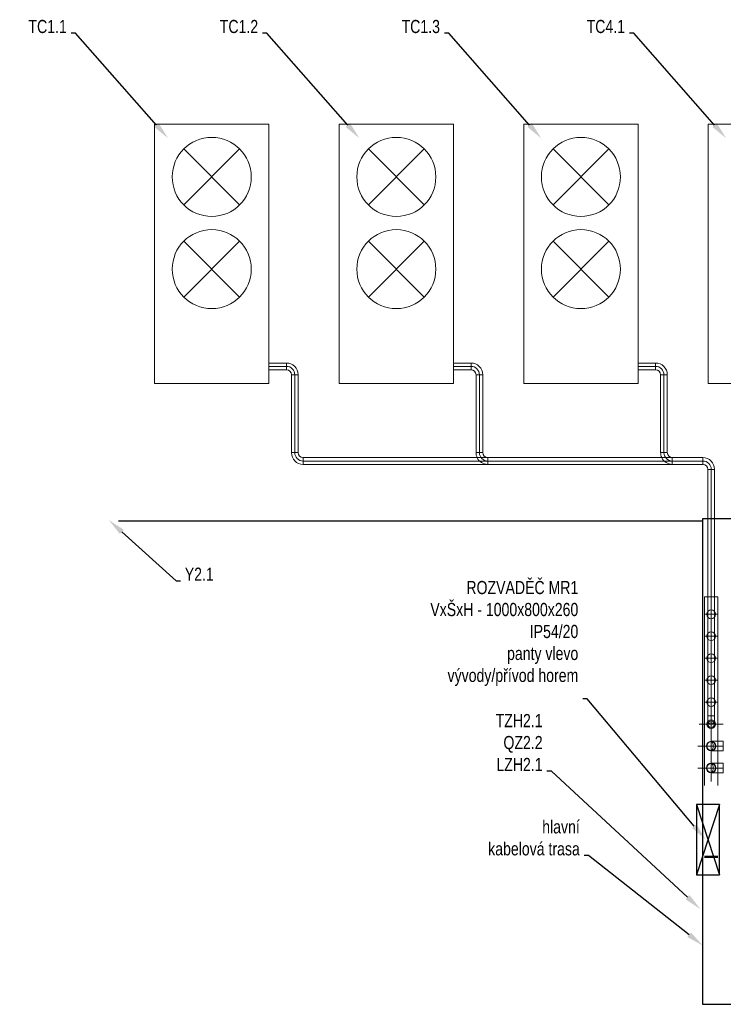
# Model space of a CAD drawing. Header units: millimetres. Extents: x -15323 to 178630, y 30684 to 65973.
# Tile 1 of 21: x -15323 to -7307, y 54761 to 65973. Entities that reach past the tile are written whole.
import ezdxf
from ezdxf import colors
from ezdxf.entities.mleader import LeaderData, LeaderLine
from ezdxf.math import Vec2, Vec3

# ---------------------------------------------------------------- set-up
doc = ezdxf.new("R2010")
doc.units = ezdxf.units.MM
doc.linetypes.add('DIVIDE', pattern=[31.75, 12.7, -6.35, 0, -6.35, 0, -6.35])
doc.layers.add('00 mar', color=3, linetype='Continuous')
doc.layers.add('00 mar trasa', color=6, linetype='Continuous')
doc.layers.add('00 mar út', color=1, linetype='DIVIDE', lineweight=20)
doc.layers.add('UT-kotle', color=1, linetype='Continuous', lineweight=50)
doc.styles.get("Standard").update_dxf_attribs({"font": 'ic-simplex.shx', "width": 0.8})

msp = doc.modelspace()

# ---------------------------------------------------------------- linework, layer by layer
at = {"layer": '00 mar', "ltscale": 10}
for p, q in [((-7611, 57035), (-7611, 56235)), ((-7351, 57035), (-7611, 57035)), ((-7611, 57035), (-7351, 56235)), ((-7351, 57035), (-7611, 56235)), ((-7351, 56235), (-7351, 57035)), ((-7611, 56235), (-7351, 56235))]:
    msp.add_line(p, q, dxfattribs=at)
at = {"layer": '00 mar trasa', "ltscale": 10}
for p, q in [((-14197, 60265), (-7544, 60265)), ((-3133, 60291), (-7544, 60291)), ((-7544, 60291), (-7544, 54761)), ((-7544, 54761), (-5499, 54761))]:
    msp.add_line(p, q, dxfattribs=at)
at = {"layer": '00 mar út', "linetype": 'ByBlock', "ltscale": 10}
for p, q in [((-12484, 64783), (-13787, 64783)), ((-13787, 64783), (-13787, 61830)), ((-12484, 61830), (-12484, 64783)), ((-10381, 64783), (-11684, 64783)), ((-11684, 64783), (-11684, 61830)), ((-10381, 61830), (-10381, 64783)), ((-8278, 64783), (-9581, 64783)), ((-9581, 64783), (-9581, 61830)), ((-8278, 61830), (-8278, 64783)), ((-6175, 64783), (-7478, 64783)), ((-7478, 64783), (-7478, 61830)), ((-12817, 63865), (-13453, 64501)), ((-12817, 64501), (-13453, 63865)), ((-10714, 63865), (-11350, 64501)), ((-10714, 64501), (-11350, 63865)), ((-8611, 63865), (-9247, 64501)), ((-8611, 64501), (-9247, 63865)), ((-12817, 62815), (-13453, 63451)), ((-12817, 63451), (-13453, 62815)), ((-10714, 62815), (-11350, 63451)), ((-10714, 63451), (-11350, 62815)), ((-8611, 62815), (-9247, 63451)), ((-8611, 63451), (-9247, 62815)), ((-12484, 62064), (-12284, 62064)), ((-12484, 61988), (-12484, 62064)), ((-12284, 62026), (-12484, 62026)), ((-12284, 62064), (-12284, 61988)), ((-12284, 61988), (-12284, 62064)), ((-10381, 62064), (-10181, 62064)), ((-10381, 61988), (-10381, 62064)), ((-10181, 62026), (-10381, 62026)), ((-10181, 62064), (-10181, 61988)), ((-10181, 61988), (-10181, 62064)), ((-8278, 62064), (-8078, 62064)), ((-8278, 61988), (-8278, 62064)), ((-8078, 62026), (-8278, 62026)), ((-8078, 62064), (-8078, 61988)), ((-8078, 61988), (-8078, 62064)), ((-12284, 61988), (-12484, 61988)), ((-12227, 61931), (-12151, 61931)), ((-12227, 61043), (-12227, 61931)), ((-12151, 61931), (-12227, 61931)), ((-12189, 61931), (-12189, 61043)), ((-12151, 61931), (-12151, 61043)), ((-10181, 61988), (-10381, 61988)), ((-10124, 61931), (-10048, 61931)), ((-10124, 61043), (-10124, 61931)), ((-10048, 61931), (-10124, 61931)), ((-10086, 61931), (-10086, 61043)), ((-10048, 61931), (-10048, 61043)), ((-8078, 61988), (-8278, 61988)), ((-8021, 61931), (-7945, 61931)), ((-8021, 61043), (-8021, 61931)), ((-7945, 61931), (-8021, 61931)), ((-7983, 61931), (-7983, 61043)), ((-7945, 61931), (-7945, 61043)), ((-13787, 61830), (-12484, 61830)), ((-11684, 61830), (-10381, 61830)), ((-9581, 61830), (-8278, 61830)), ((-7478, 61830), (-6175, 61830)), ((-12151, 61043), (-12227, 61043)), ((-12227, 61043), (-12151, 61043)), ((-10048, 61043), (-10124, 61043)), ((-10124, 61043), (-10048, 61043)), ((-7945, 61043), (-8021, 61043)), ((-8021, 61043), (-7945, 61043)), ((-12094, 60986), (-7540, 60986)), ((-12094, 60986), (-12094, 60910)), ((-12094, 60986), (-12094, 60910)), ((-12094, 60948), (-7540, 60948)), ((-7540, 60910), (-12094, 60910)), ((-7540, 60986), (-7540, 60910)), ((-7540, 60986), (-7540, 60910)), ((-7483, 60853), (-7407, 60853)), ((-7483, 58047), (-7483, 60853)), ((-7407, 60853), (-7483, 60853)), ((-7445, 60853), (-7445, 58047)), ((-7407, 60853), (-7407, 58047)), ((-7520, 57252), (-7520, 59402)), ((-7520, 59402), (-7370, 59402)), ((-7370, 59402), (-7370, 57252)), ((-7520, 59202), (-7370, 59202)), ((-7445, 59127), (-7445, 59277)), ((-7445, 58877), (-7445, 59027)), ((-7520, 58952), (-7370, 58952)), ((-7445, 58627), (-7445, 58777)), ((-7520, 58702), (-7370, 58702)), ((-7520, 58452), (-7370, 58452)), ((-7445, 58377), (-7445, 58527)), ((-7520, 58202), (-7370, 58202)), ((-7445, 58127), (-7445, 58277)), ((-7407, 58047), (-7483, 58047)), ((-7407, 58047), (-7483, 58047)), ((-7483, 57952), (-7483, 58047)), ((-7445, 58047), (-7445, 57814)), ((-7445, 57877), (-7445, 58027)), ((-7407, 58047), (-7407, 57952)), ((-7583, 57952), (-7307, 57952)), ((-7520, 57952), (-7370, 57952)), ((-7445, 57856), (-7445, 57548)), ((-7445, 57627), (-7445, 57777)), ((-7445, 57756), (-7307, 57756)), ((-7307, 57648), (-7307, 57756)), ((-7307, 57702), (-7599, 57702)), ((-7520, 57702), (-7370, 57702)), ((-7307, 57648), (-7445, 57648)), ((-7445, 57606), (-7445, 57298)), ((-7445, 57377), (-7445, 57527)), ((-7307, 57452), (-7599, 57452)), ((-7520, 57452), (-7370, 57452)), ((-7445, 57506), (-7307, 57506)), ((-7307, 57398), (-7307, 57506)), ((-7307, 57398), (-7445, 57398))]:
    msp.add_line(p, q, dxfattribs=at)
at = {"layer": '00 mar út', "linetype": 'ByBlock', "ltscale": 5}
for p, q in [((-9991, 60986), (-9991, 60910)), ((-7888, 60986), (-7888, 60910))]:
    msp.add_line(p, q, dxfattribs=at)
at = {"layer": '00 mar út', "linetype": 'ByBlock', "ltscale": 10}
for centre, radius in [((-13135, 64183), 450), ((-11032, 64183), 450), ((-8929, 64183), 450), ((-13135, 63133), 450), ((-11032, 63133), 450), ((-8929, 63133), 450), ((-7445, 59202), 50), ((-7445, 58952), 50), ((-7445, 58702), 50), ((-7445, 58452), 50), ((-7445, 58202), 50), ((-7445, 57952), 50), ((-7445, 57952), 38), ((-7445, 57702), 54), ((-7445, 57702), 50), ((-7445, 57452), 54), ((-7445, 57452), 50)]:
    msp.add_circle(centre, radius, dxfattribs=at)
for centre, radius, start, end in [((-12284, 61931), 133, 0, 90), ((-12284, 61931), 95, 0, 90), ((-10181, 61931), 133, 0, 90), ((-10181, 61931), 95, 0, 90), ((-8078, 61931), 133, 0, 90), ((-8078, 61931), 95, 0, 90), ((-12284, 61931), 57, 0, 90), ((-10181, 61931), 57, 0, 90), ((-8078, 61931), 57, 0, 90), ((-12094, 61043), 133, 180, 270), ((-12094, 61043), 95, 180, 270), ((-12094, 61043), 57, 180, 270), ((-9991, 61043), 133, 180, 205.3769), ((-9991, 61043), 95, 180, 270), ((-9991, 61043), 57, 180, 270), ((-7888, 61043), 133, 180, 205.3769), ((-7888, 61043), 95, 180, 270), ((-7888, 61043), 57, 180, 270), ((-7540, 60853), 133, 0, 90), ((-7540, 60853), 95, 0, 90), ((-7540, 60853), 57, 0, 90), ((-7445, 57952), 38, 0, 180), ((-7445, 57902), 62.8, 52.7652, 127.2348), ((-7445, 57702), 54, 270, 90), ((-7495, 57702), 73.6, 312.7974, 47.2026), ((-7445, 57452), 54, 270, 90), ((-7495, 57452), 73.6, 312.7974, 47.2026)]:
    msp.add_arc(centre, radius, start, end, dxfattribs=at)
at = {"layer": '00 mar út', "linetype": 'ByBlock', "ltscale": 5}
for centre in [(-9991, 61043), (-7888, 61043)]:
    msp.add_arc(centre, 133, 205.3769, 270, dxfattribs=at)
at = {"layer": 'UT-kotle', "ltscale": 10}
msp.add_line((-7370, 56439), (-7520, 56439), dxfattribs=at)

# ---------------------------------------------------------------- leaders
at = {"layer": '00 mar', "ltscale": 10}
ml = msp.add_multileader_mtext('Standard', dxfattribs=at)
ml.set_content('TC1.1', color=256)
ml.set_leader_properties()
ml.build(insert=Vec2(0, 0))
ml.multileader.update_dxf_attribs({"text_left_attachment_type": 4, "text_right_attachment_type": 4, "dogleg_length": 50, "arrow_head_size": 200})
ctx = ml.context
ctx.base_point, ctx.char_height, ctx.arrow_head_size, ctx.landing_gap_size, ctx.plane_origin = Vec3(-15236, 65821), 150, 200, 50, Vec3(-13632, 64623)
ctx.left_attachment, ctx.right_attachment, ctx.text_align_type = 4, 4, 2
notes = []
notes.append((ctx, [(0, (1, 1, 0), (-14686, 65821), (-1, 0), 50, [(0, [(-13632, 64623)], 0, [])])]))
ctx.mtext.insert, ctx.mtext.alignment, ctx.mtext.flow_direction = Vec3(-14786, 65971), 3, 5
ml = msp.add_multileader_mtext('Standard', dxfattribs=at)
ml.set_content('TC1.2', color=256)
ml.set_leader_properties()
ml.build(insert=Vec2(0, 0))
ml.multileader.update_dxf_attribs({"text_left_attachment_type": 4, "text_right_attachment_type": 4, "dogleg_length": 50, "arrow_head_size": 200})
ctx = ml.context
ctx.base_point, ctx.char_height, ctx.arrow_head_size, ctx.landing_gap_size, ctx.plane_origin = Vec3(-13107, 65821), 150, 200, 50, Vec3(-11452, 64623)
ctx.left_attachment, ctx.right_attachment, ctx.text_align_type = 4, 4, 2
notes.append((ctx, [(0, (1, 1, 0), (-12506, 65821), (-1, 0), 50, [(0, [(-11452, 64623)], 0, [])])]))
ctx.mtext.insert, ctx.mtext.alignment, ctx.mtext.flow_direction = Vec3(-12606, 65971), 3, 5
ml = msp.add_multileader_mtext('Standard', dxfattribs=at)
ml.set_content('TC1.3', color=256)
ml.set_leader_properties()
ml.build(insert=Vec2(0, 0))
ml.multileader.update_dxf_attribs({"text_left_attachment_type": 4, "text_right_attachment_type": 4, "dogleg_length": 50, "arrow_head_size": 200})
ctx = ml.context
ctx.base_point, ctx.char_height, ctx.arrow_head_size, ctx.landing_gap_size, ctx.plane_origin = Vec3(-11036, 65821), 150, 200, 50, Vec3(-9381, 64623)
ctx.left_attachment, ctx.right_attachment, ctx.text_align_type = 4, 4, 2
notes.append((ctx, [(0, (1, 1, 0), (-10435, 65821), (-1, 0), 50, [(0, [(-9381, 64623)], 0, [])])]))
ctx.mtext.insert, ctx.mtext.alignment, ctx.mtext.flow_direction = Vec3(-10535, 65971), 3, 5
ml = msp.add_multileader_mtext('Standard', dxfattribs=at)
ml.set_content('TC4.1', color=256)
ml.set_leader_properties()
ml.build(insert=Vec2(0, 0))
ml.multileader.update_dxf_attribs({"text_left_attachment_type": 4, "text_right_attachment_type": 4, "dogleg_length": 50, "arrow_head_size": 200})
ctx = ml.context
ctx.base_point, ctx.char_height, ctx.arrow_head_size, ctx.landing_gap_size, ctx.plane_origin = Vec3(-8900, 65821), 150, 200, 50, Vec3(-7274, 64623)
ctx.left_attachment, ctx.right_attachment, ctx.text_align_type = 4, 4, 2
notes.append((ctx, [(0, (1, 1, 0), (-8327, 65821), (-1, 0), 50, [(0, [(-7274, 64623)], 0, [])])]))
ctx.mtext.insert, ctx.mtext.alignment, ctx.mtext.flow_direction = Vec3(-8427, 65971), 3, 5
ml = msp.add_multileader_mtext('Standard', dxfattribs=at)
ml.set_content('Y2.1', color=256)
ml.set_leader_properties()
ml.build(insert=Vec2(0, 0))
ml.multileader.update_dxf_attribs({"text_left_attachment_type": 4, "text_right_attachment_type": 4, "dogleg_length": 50, "arrow_head_size": 200})
ctx = ml.context
ctx.base_point, ctx.char_height, ctx.arrow_head_size, ctx.landing_gap_size, ctx.plane_origin = Vec3(-13492, 59584), 150, 200, 50, Vec3(-14307, 60275)
ctx.left_attachment, ctx.right_attachment = 4, 4
notes.append((ctx, [(0, (1, 1, 0), (-13542, 59584), (1, 0), 50, [(0, [(-14307, 60275)], 0, [])])]))
ctx.mtext.insert, ctx.mtext.flow_direction = Vec3(-13442, 59734), 5
ml = msp.add_multileader_mtext('Standard', dxfattribs=at)
ml.set_content('ROZVADĚČ MR1\\PVxŠxH - 1000x800x260\\PIP54/20\\Ppanty vlevo\\Pvývody/přívod horem', color=256)
ml.set_leader_properties()
ml.build(insert=Vec2(0, 0))
ml.multileader.update_dxf_attribs({"text_left_attachment_type": 4, "text_right_attachment_type": 4, "dogleg_length": 50, "arrow_head_size": 200})
ctx = ml.context
ctx.base_point, ctx.char_height, ctx.arrow_head_size, ctx.landing_gap_size, ctx.plane_origin = Vec3(-11203, 58239), 150, 200, 50, Vec3(-7509, 57110)
ctx.left_attachment, ctx.right_attachment, ctx.text_align_type = 4, 4, 2
notes.append((ctx, [(0, (1, 1, 0), (-8859, 58239), (-1, 0), 50, [(0, [(-7509, 56637)], 0, [])])]))
ctx.mtext.insert, ctx.mtext.alignment, ctx.mtext.flow_direction = Vec3(-8959, 59582), 3, 5
ml = msp.add_multileader_mtext('Standard', dxfattribs=at)
ml.set_content('TZH2.1\\PQZ2.2\\PLZH2.1', color=256)
ml.set_leader_properties()
ml.build(insert=Vec2(0, 0))
ml.multileader.update_dxf_attribs({"text_left_attachment_type": 4, "text_right_attachment_type": 4, "dogleg_length": 50, "arrow_head_size": 200})
ctx = ml.context
ctx.base_point, ctx.char_height, ctx.arrow_head_size, ctx.landing_gap_size, ctx.plane_origin = Vec3(-9959, 57417), 150, 200, 50, Vec3(-7568, 58573)
ctx.left_attachment, ctx.right_attachment, ctx.text_align_type = 4, 4, 2
notes.append((ctx, [(0, (1, 1, 0), (-9266, 57417), (-1, 0), 50, [(0, [(-7568, 55845)], 0, [])])]))
ctx.mtext.insert, ctx.mtext.alignment, ctx.mtext.flow_direction = Vec3(-9366, 58067), 3, 5
ml = msp.add_multileader_mtext('Standard', dxfattribs=at)
ml.set_content('hlavní\\Pkabelová trasa', color=256)
ml.set_leader_properties()
ml.build(insert=Vec2(0, 0))
ml.multileader.update_dxf_attribs({"text_left_attachment_type": 4, "text_right_attachment_type": 4, "dogleg_length": 50, "arrow_head_size": 200})
ctx = ml.context
ctx.base_point, ctx.char_height, ctx.arrow_head_size, ctx.landing_gap_size, ctx.plane_origin = Vec3(-10301, 56457), 150, 200, 50, Vec3(-7539, 55429)
ctx.left_attachment, ctx.right_attachment, ctx.text_align_type = 4, 4, 2
notes.append((ctx, [(0, (1, 1, 0), (-8842, 56457), (-1, 0), 50, [(0, [(-7539, 55429)], 0, [])])]))
ctx.mtext.insert, ctx.mtext.alignment, ctx.mtext.flow_direction = Vec3(-8942, 56857), 3, 5
for ctx, leaders in notes:
    for number, flags, end, landing, length, lines in leaders:
        leader = LeaderData()
        leader.index, (leader.has_last_leader_line, leader.has_dogleg_vector, leader.attachment_direction) = number, flags
        leader.last_leader_point, leader.dogleg_vector, leader.dogleg_length = Vec3(end), Vec3(landing), length
        for number, points, colour, breaks in lines:
            line = LeaderLine()
            line.index, line.vertices, line.color, line.breaks = number, Vec3.list(points), colors.encode_raw_color(colour), breaks
            leader.lines.append(line)
        ctx.leaders.append(leader)

doc.saveas('drawing.dxf')
